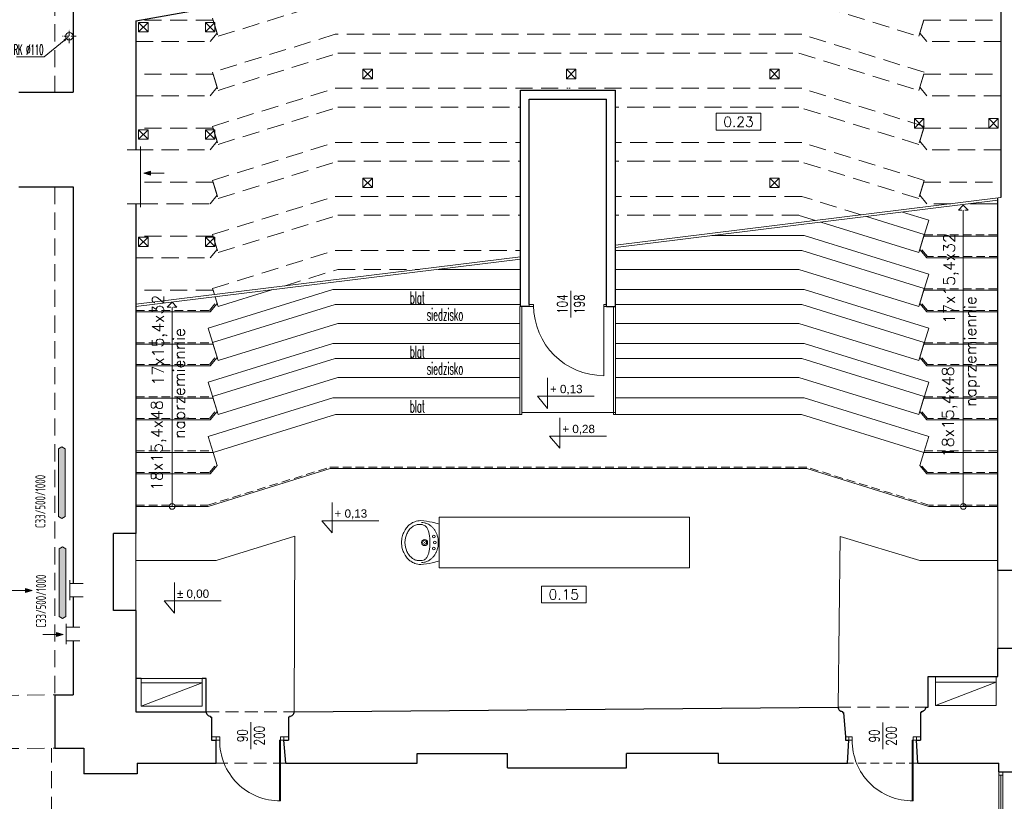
# Model space of a CAD drawing. Header units: millimetres. Extents: x 12584 to 77584, y 9983 to 29820.
# Tile 38 of 176: x 24493 to 25950, y 26777 to 27934. Entities that reach past the tile are written whole.
import ezdxf
from ezdxf import colors
from ezdxf.entities.mleader import LeaderData, LeaderLine
from ezdxf.math import Vec2, Vec3

# ---------------------------------------------------------------- set-up
doc = ezdxf.new("R2010")
doc.units = ezdxf.units.MM
doc.linetypes.add('ACAD_ISO10W100', pattern=[18, 12, -3, 0, -3])
doc.linetypes.add('HIDDEN', pattern=[9.525, 6.35, -3.175])
for name, color, linetype, lineweight in [('m_armatura', 5, 'Continuous', 5), ('m_cienka', 7, 'Continuous', 5), ('m_drewno', 7, 'Continuous', 9), ('m_grzejniki', 5, 'Continuous', 5), ('m_stolarka', 7, 'Continuous', 9), ('m_tekst', 7, 'Continuous', 13), ('m_wentylacja', 1, 'Continuous', 5), ('m_widok', 7, 'Continuous', 9), ('m_wymiary', 7, 'Continuous', 9), ('m_ściany', 7, 'Continuous', 30), ('mi_instalacje', 251, 'Continuous', 5), ('mr_opis', 7, 'Continuous', 9)]:
    doc.layers.add(name, color=color, linetype=linetype, lineweight=lineweight)
doc.styles.add('DIM', font='dim', dxfattribs={"width": 0.75})
doc.styles.add('ROMANS', font='Romans.shx', dxfattribs={"height": 0.2})
doc.styles.get("Standard").update_dxf_attribs({"font": 'arial.ttf'})
doc.styles.add('styl1', font='simplex.shx', dxfattribs={"width": 0.75})
doc.styles.add('TABELKA', font='arial.ttf')
doc.styles.add('WYM', font='simplex.shx', dxfattribs={"width": 0.5})
doc.styles.add('XFINE', font='tahoma.ttf')

# ---------------------------------------------------------------- blocks, each defined once
blk = doc.blocks.new('SKRZ7')
at = {"layer": 'm_stolarka', "color": 0}
for p, q in [((-212773.8, 101585.9), (-212863.8, 101585.9)), ((-212773.8, 101584.4), (-212863.8, 101584.4)), ((-212773.8, 101584.4), (-212773.8, 101585.9))]:
    blk.add_line(p, q, dxfattribs=at)
blk.add_arc((-212775, 101585.5), 88.9, 89.2623, 180.7377, dxfattribs=at)
blk = doc.blocks.new('erda')
at = {"layer": 'm_armatura', "color": 0, "linetype": 'Continuous', "lineweight": 9}
blk.add_line((0, 24), (0, -24), dxfattribs=at)
for points in [[(23.4, -26.1, -0.055723), (19.4, -25.7, -0.053355), (15.4, -24.3, -0.068242), (10.6, -21.3, -0.037231), (8, -18.7, -0.035892), (5.9, -15.9, -0.031111), (4.1, -12.8, -0.036961), (2.6, -9.1, -0.075561), (1.3, 0, -0.075561), (2.6, 9, -0.036961), (4.1, 12.8, -0.031111), (5.9, 15.9, -0.035892), (8, 18.7, -0.037231), (10.6, 21.3, -0.068242), (15.4, 24.3, -0.053355), (19.4, 25.6, -0.055723), (23.4, 26.1)], [(24.1, -28.5, 0.089509), (32, -27.1, 0.064128), (37.2, -24.4, 0.048386), (40.8, -21.3, 0.05549), (44.6, -16.4, 0.03039), (46.3, -13.2, 0.02334), (47.4, -10.5, 0.023932), (48.2, -7.6, 0.058495), (49.1, 0, 0.058495), (48.2, 7.6, 0.023932), (47.4, 10.4, 0.02334), (46.3, 13.2, 0.03039), (44.6, 16.3, 0.05549), (40.8, 21.3, 0.048386), (37.2, 24.3, 0.064128), (32, 27.1, 0.089509), (24.1, 28.5)]]:
    blk.add_lwpolyline(points, format="xyb", dxfattribs=at)
blk.add_lwpolyline([(12.3, 0, 0.015482), (12.3, -3.9, 0.012097), (12.7, -8, 0.034288), (13.5, -12.6, 0.041764), (14.9, -16.8, 0.079458), (17, -20.3, 0.107847), (20.4, -22.8, 0.099832), (24.1, -23.6, 0.010449), (26.5, -23.6, 0.078925), (30.8, -22.8, 0.074457), (35, -20.6, 0.072081), (39.2, -16.5, 0.053308), (42.2, -11.6, 0.106485), (44.8, 0, 0.106485), (42.2, 11.5, 0.053308), (39.2, 16.5, 0.072081), (35, 20.6, 0.074457), (30.8, 22.8, 0.078925), (26.5, 23.6, 0.010449), (24.1, 23.6, 0.099832), (20.4, 22.7, 0.107847), (17, 20.3, 0.079458), (14.9, 16.8, 0.041764), (13.5, 12.6, 0.034288), (12.7, 7.9, 0.012097), (12.3, 3.9, 0.015482)], format="xyb", close=True, dxfattribs=at)
for centre, radius in [((5.8, 0), 1.77), ((7.2, 7.9), 1.77), ((19.2, 0), 4), ((19.2, 0), 2.5), ((19.2, 0), 0.236), ((7.3, -7.9), 1.77)]:
    blk.add_circle(centre, radius, dxfattribs=at)
for points, knots in [([(24.1, 28.5), (19.1, 28), (11, 27.1), (3.1, 24.9), (0, 24)], [0, 0, 0, 0, 149.055648, 245.530262, 245.530262, 245.530262, 245.530262]), ([(24.1, -28.5), (19.2, -28), (11, -27.1), (3.1, -24.9), (0, -24)], [0, 0, 0, 0, 147.868586, 245.505724, 245.505724, 245.505724, 245.505724])]:
    blk.add_open_spline(points, degree=3, knots=knots, dxfattribs=at)
blk = doc.blocks.new('KOTA')
at = {"layer": 'mr_opis', "color": 0}
for p, q in [((0, 0), (0, 50)), ((-16.6, 20), (76.8, 20)), ((-16.6, 20), (0, 0))]:
    blk.add_line(p, q, dxfattribs=at)
at = {"layer": 'mr_opis', "color": 0, "style": 'TABELKA', "flags": 4}
blk.add_attdef('POZIOM', (1.4, 25), '', height=13.7, rotation=360, dxfattribs=at)
blk = doc.blocks.new('strz')
at = {"layer": 'm_wentylacja', "ltscale": 2}
h = blk.add_hatch(color=0, dxfattribs=at)
h.paths.add_polyline_path([(0, 9.8), (-2.9, 9.8), (0, 0)])
h.paths.add_polyline_path([(2.9, 9.8), (0, 9.8), (0, 0)])
at = {"layer": 'm_wentylacja', "color": 0, "ltscale": 2}
for p, q in [((0, 0), (0, 29.8)), ((0, 0), (-2.9, 9.8)), ((-2.9, 9.8), (2.9, 9.8)), ((0, 0), (2.9, 9.8))]:
    blk.add_line(p, q, dxfattribs=at)

msp = doc.modelspace()

# ---------------------------------------------------------------- hatches: boundary and pattern name
at = {"layer": 'm_grzejniki'}
h = msp.add_hatch(color=256, dxfattribs=at)
h.dxf.hatch_style = 1
h.paths.add_polyline_path([(24555.7, 27301.5), (24550.7, 27298.5), (24550.7, 27198.5), (24555.7, 27195.5), (24560.7, 27198.5), (24560.7, 27298.5)])
h = msp.add_hatch(color=256, dxfattribs=at)
h.dxf.hatch_style = 1
h.paths.add_polyline_path([(24556.7, 27153.7), (24551.7, 27150.7), (24551.7, 27050.7), (24556.7, 27047.7), (24561.7, 27050.7), (24561.7, 27150.7)])

# ---------------------------------------------------------------- linework, layer by layer
at = {"layer": 'm_armatura', "color": 6, "linetype": 'ACAD_ISO10W100', "ltscale": 0.6}
for p, q in [((24566.7, 27899.4), (24566.7, 27919.6)), ((24576.8, 27909.5), (24556.7, 27909.5))]:
    msp.add_line(p, q, dxfattribs=at)
at = {"layer": 'm_armatura', "color": 6, "ltscale": 2}
msp.add_circle((24566.7, 27909.5), 5.5, dxfattribs=at)
at = {"layer": 'm_cienka', "linetype": 'HIDDEN', "ltscale": 4}
for p, q in [((24545.2, 28041.5), (24545.2, 27826.5)), ((24545.2, 27686.5), (24545.2, 26934.5)), ((24390.2, 26932.5), (24545.2, 26934.5)), ((24390.2, 26854.5), (24545.2, 26855.5)), ((24540.2, 26529.5), (24540.2, 26855.5))]:
    msp.add_line(p, q, dxfattribs=at)
at = {"layer": 'm_cienka', "ltscale": 2}
for p, q in [((24683.2, 27916.1), (24669.2, 27930.1)), ((24683.2, 27930.1), (24669.2, 27916.1)), ((24782.2, 27916.1), (24768.2, 27930.1)), ((24782.2, 27930.1), (24768.2, 27916.1)), ((25001.2, 27846.6), (25015.2, 27860.6)), ((25001.2, 27860.6), (25015.2, 27846.6)), ((25302.2, 27846.6), (25316.2, 27860.6)), ((25302.2, 27860.6), (25316.2, 27846.6)), ((25603.2, 27846.6), (25617.2, 27860.6)), ((25603.2, 27860.6), (25617.2, 27846.6)), ((25817.2, 27773.5), (25831.2, 27787.5)), ((25817.2, 27787.5), (25831.2, 27773.5)), ((25927.2, 27773.5), (25941.2, 27787.5)), ((25927.2, 27787.5), (25941.2, 27773.5)), ((24683.2, 27757.1), (24669.2, 27771.1)), ((24683.2, 27771.1), (24669.2, 27757.1)), ((24782.2, 27757.1), (24768.2, 27771.1)), ((24782.2, 27771.1), (24768.2, 27757.1)), ((25001.2, 27685.6), (25015.2, 27699.6)), ((25001.2, 27699.6), (25015.2, 27685.6)), ((25603.2, 27685.6), (25617.2, 27699.6)), ((25603.2, 27699.6), (25617.2, 27685.6)), ((25374.7, 27600.2), (25945.2, 27670.7)), ((25374.7, 27596.8), (25940.7, 27666.7)), ((25889.6, 27213.5), (25889.6, 27652.2)), ((25838.5, 27637.2), (25823.6, 27589.4)), ((24683.2, 27598.1), (24669.2, 27612.1)), ((24683.2, 27612.1), (24669.2, 27598.1)), ((24782.2, 27598.1), (24768.2, 27612.1)), ((24782.2, 27612.1), (24768.2, 27598.1)), ((24665.2, 27512.7), (25234.2, 27582.9)), ((24665.2, 27509.2), (25234.2, 27579.5)), ((25838.5, 27557.2), (25823.6, 27509.4)), ((25308.8, 27532.6), (25308.8, 27493.1)), ((24718.7, 27213.5), (24718.7, 27508.6)), ((25233.2, 27509.5), (25233.2, 27349.4)), ((25371.7, 27349.4), (25371.7, 27509.5)), ((25374.7, 27509.5), (25374.7, 27349.4)), ((24772, 27477.2), (24786.9, 27429.4)), ((25838.5, 27477.2), (25823.6, 27429.4)), ((24772, 27397.2), (24786.9, 27349.4)), ((25838.5, 27397.2), (25823.6, 27349.4)), ((25236.2, 27352.4), (25374.7, 27352.4)), ((25650.1, 27349.4), (25371.7, 27349.4)), ((25831, 27293.3), (25650.1, 27349.4)), ((25838.5, 27317.2), (25831, 27293.3)), ((25838.4, 27213.5), (25657.9, 27269.5)), ((25940.7, 27213.5), (25838.4, 27213.5)), ((24665.2, 27173.5), (24665.2, 27059.5)), ((24784.2, 27133.5), (24900.2, 27169.5)), ((24899.2, 26909.5), (24900.2, 27169.5)), ((25704.3, 26916.5), (25707.2, 27168.8)), ((25825.2, 27133.5), (25707.2, 27168.8)), ((24665.2, 27133.5), (24784.2, 27133.5)), ((25940.7, 27133.5), (25825.2, 27133.5)), ((25940.7, 27118.5), (25940.7, 27003.5)), ((24835.4, 26893.9), (24835.4, 26854.3)), ((25770.5, 26893.5), (25770.5, 26854))]:
    msp.add_line(p, q, dxfattribs=at)
at = {"layer": 'm_cienka'}
for p, q in [((25523.9, 27795.4), (25523.9, 27770.4)), ((25589.9, 27795.4), (25523.9, 27795.4)), ((25589.9, 27770.4), (25589.9, 27795.4)), ((25523.9, 27770.4), (25589.9, 27770.4)), ((25265.4, 27095.6), (25265.4, 27070.6)), ((25331.4, 27095.6), (25265.4, 27095.6)), ((25331.4, 27070.6), (25331.4, 27095.6)), ((25265.4, 27070.6), (25331.4, 27070.6))]:
    msp.add_line(p, q, dxfattribs=at)
at = {"layer": 'm_cienka', "linetype": 'HIDDEN', "ltscale": 2}
for p, q in [((25831.7, 27615.5), (25940.7, 27615.5)), ((25831.7, 27535.5), (25940.7, 27535.5)), ((24665.2, 27455.5), (24778.8, 27455.5)), ((25831.7, 27455.5), (25940.7, 27455.5)), ((24665.2, 27375.5), (24778.8, 27375.5)), ((25831.7, 27375.5), (25940.7, 27375.5)), ((24665.2, 27295.5), (24778.8, 27295.5)), ((25831.7, 27295.5), (25940.7, 27295.5)), ((25822.2, 26833.5), (25718.2, 26833.5))]:
    msp.add_line(p, q, dxfattribs=at)
at = {"layer": 'm_cienka', "linetype": 'HIDDEN', "ltscale": 4}
for points in [[(24778.6, 27936.1), (24786.9, 27909.4), (24964.2, 27964.4), (25646.3, 27964.4), (25823.6, 27909.4), (25831.9, 27936.1)], [(24665.2, 27901.5), (24775, 27901.5), (24785.4, 27914), (24779.4, 27933.5), (24673, 27933.5)], [(25945.2, 27901.5), (25835.5, 27901.5), (25825.1, 27914), (25831.1, 27933.5), (25945.2, 27933.5)], [(25831.9, 27856.1), (25831.9, 27856.1), (25650.5, 27912.4), (24960, 27912.4), (24778.6, 27856.1), (24778.6, 27856.1)], [(24778.6, 27856.1), (24786.9, 27829.4), (24964.2, 27884.4), (25646.3, 27884.4), (25823.6, 27829.4), (25831.9, 27856.1)], [(24665.2, 27821.5), (24775, 27821.5), (24785.4, 27834), (24779.4, 27853.5), (24665.2, 27853.5)], [(25945.2, 27821.5), (25835.5, 27821.5), (25825.1, 27834), (25831.1, 27853.5), (25945.2, 27853.5)], [(24778.6, 27776.1), (24778.6, 27776.1), (24960, 27832.4), (25304.5, 27832.4)], [(25831.9, 27776.1), (25831.9, 27776.1), (25650.5, 27832.4), (25306, 27832.4)], [(24778.6, 27776.1), (24786.9, 27749.4), (24964.2, 27804.4), (25234.2, 27804.4)], [(25831.9, 27776.1), (25823.6, 27749.4), (25646.3, 27804.4), (25374.7, 27804.4)], [(24665.2, 27741.5), (24775, 27741.5), (24785.4, 27754), (24779.4, 27773.5), (24665.2, 27773.5)], [(25945.2, 27741.5), (25835.5, 27741.5), (25825.1, 27754), (25831.1, 27773.5), (25945.2, 27773.5)], [(24778.6, 27696.1), (24778.6, 27696.1), (24960, 27752.4), (25234.2, 27752.4)], [(25831.9, 27696.1), (25831.9, 27696.1), (25650.5, 27752.4), (25374.7, 27752.4)], [(24778.6, 27696.1), (24786.9, 27669.4), (24964.2, 27724.4), (25234.2, 27724.4)], [(25831.9, 27696.1), (25823.6, 27669.4), (25646.3, 27724.4), (25374.7, 27724.4)], [(24672.2, 27661.5), (24775, 27661.5), (24785.4, 27674), (24779.4, 27693.5), (24672.2, 27693.5)], [(25871.2, 27661.5), (25835.5, 27661.5), (25825.1, 27674), (25831.1, 27693.5), (25945.2, 27693.5)], [(24778.6, 27616.1), (24778.6, 27616.1), (24960, 27672.4), (25234.2, 27672.4)], [(25738.5, 27645.1), (25650.5, 27672.4), (25374.7, 27672.4)], [(24778.6, 27616.1), (24786.9, 27589.4), (24964.2, 27644.4), (25234.2, 27644.4)], [(25670.9, 27636.8), (25646.3, 27644.4), (25374.7, 27644.4)], [(24665.2, 27581.5), (24775, 27581.5), (24785.4, 27594), (24779.4, 27613.5), (24665.2, 27613.5)], [(24778.6, 27536.1), (24778.6, 27536.1), (24960, 27592.4), (25234.2, 27592.4)], [(24884.6, 27539.7), (24964.2, 27564.4), (25084.7, 27564.4)], [(24781.4, 27527), (24779.4, 27533.5), (24665.2, 27533.5)], [(24778.6, 27536.1), (24781.4, 27527)]]:
    msp.add_lwpolyline(points, dxfattribs=at)
at = {"layer": 'm_cienka'}
for points in [[(25887.6, 27652.2), (25882.4, 27652.2), (25889.6, 27659.4), (25896.8, 27652.2), (25891.6, 27652.2)], [(24716.7, 27508.6), (24711.5, 27508.6), (24718.7, 27515.8), (24725.9, 27508.6), (24720.7, 27508.6)]]:
    msp.add_lwpolyline(points, dxfattribs=at)
at = {"layer": 'm_cienka', "ltscale": 2}
for points in [[(25940.7, 27661.5), (25899, 27661.5)], [(25831.9, 27616.1), (25831.9, 27616.1), (25746.4, 27642.7)], [(25838.5, 27637.2), (25799.6, 27649.3)], [(25831.9, 27616.1), (25823.6, 27589.4), (25678.8, 27634.3)], [(25838.5, 27557.2), (25653.9, 27614.4), (25517.6, 27614.4)], [(25940.7, 27581.5), (25835.5, 27581.5), (25825.1, 27594), (25831.1, 27613.5), (25940.7, 27613.5)], [(25831.9, 27536.1), (25831.9, 27536.1), (25650.5, 27592.4), (25374.7, 27592.4)], [(25112.5, 27564.4), (25234.2, 27564.4)], [(25831.9, 27536.1), (25823.6, 27509.4), (25646.3, 27564.4), (25374.7, 27564.4)], [(24665.2, 27501.5), (24775, 27501.5), (24785.4, 27514), (24782.4, 27523.7)], [(24772, 27477.2), (24956.6, 27534.4), (25234.2, 27534.4)], [(24782.4, 27523.7), (24786.9, 27509.4), (24866.3, 27534)], [(25838.5, 27477.2), (25653.9, 27534.4), (25374.7, 27534.4)], [(25940.7, 27501.5), (25835.5, 27501.5), (25825.1, 27514), (25831.1, 27533.5), (25940.7, 27533.5)], [(24772, 27317.2), (24779.5, 27293.3), (24960.4, 27349.4), (25236.2, 27349.4), (25236.2, 27509.5)], [(24778.6, 27456.1), (24778.6, 27456.1), (24960, 27512.4), (25234.2, 27512.4)], [(25831.9, 27456.1), (25831.9, 27456.1), (25650.5, 27512.4), (25374.7, 27512.4)], [(24778.6, 27456.1), (24786.9, 27429.4), (24964.2, 27484.4), (25233.2, 27484.4)], [(25831.9, 27456.1), (25823.6, 27429.4), (25646.3, 27484.4), (25374.7, 27484.4)], [(24665.2, 27421.5), (24775, 27421.5), (24785.4, 27434), (24779.4, 27453.5), (24665.2, 27453.5)], [(24772, 27397.2), (24956.6, 27454.4), (25233.2, 27454.4)], [(25838.5, 27397.2), (25653.9, 27454.4), (25374.7, 27454.4)], [(25940.7, 27421.5), (25835.5, 27421.5), (25825.1, 27434), (25831.1, 27453.5), (25940.7, 27453.5)], [(24778.6, 27376.1), (24778.6, 27376.1), (24960, 27432.4), (25233.2, 27432.4)], [(25831.9, 27376.1), (25831.9, 27376.1), (25650.5, 27432.4), (25374.7, 27432.4)], [(24778.6, 27376.1), (24786.9, 27349.4), (24964.2, 27404.4), (25233.2, 27404.4)], [(25831.9, 27376.1), (25823.6, 27349.4), (25646.3, 27404.4), (25374.7, 27404.4)], [(24665.2, 27341.5), (24775, 27341.5), (24785.4, 27354), (24779.4, 27373.5), (24665.2, 27373.5)], [(24772, 27317.2), (24956.6, 27374.4), (25233.2, 27374.4)], [(25838.5, 27317.2), (25653.9, 27374.4), (25374.7, 27374.4)], [(25940.7, 27341.5), (25835.5, 27341.5), (25825.1, 27354), (25831.1, 27373.5), (25940.7, 27373.5)], [(24665.2, 27261.5), (24775, 27261.5), (24785.4, 27274), (24779.4, 27293.5), (24665.2, 27293.5)], [(25940.7, 27261.5), (25835.5, 27261.5), (25825.1, 27274), (25831.1, 27293.5), (25940.7, 27293.5)], [(24665.2, 27213.5), (24772.1, 27213.5), (24952.6, 27269.5), (25305.2, 27269.5)], [(25940.7, 27213.5), (25838.4, 27213.5), (25657.9, 27269.5), (25305.2, 27269.5)]]:
    msp.add_lwpolyline(points, dxfattribs=at)
at = {"layer": 'm_cienka', "linetype": 'HIDDEN', "ltscale": 2}
for points in [[(25940.7, 27583.5), (25836.5, 27583.5), (25825.8, 27596.3)], [(24665.2, 27503.5), (24774, 27503.5), (24784.7, 27516.3)], [(25940.7, 27503.5), (25836.5, 27503.5), (25825.8, 27516.3)], [(24665.2, 27423.5), (24774, 27423.5), (24784.7, 27436.3)], [(25940.7, 27423.5), (25836.5, 27423.5), (25825.8, 27436.3)], [(24665.2, 27343.5), (24774, 27343.5), (24784.7, 27356.3)], [(25940.7, 27343.5), (25836.5, 27343.5), (25825.8, 27356.3)], [(24665.2, 27263.5), (24774, 27263.5), (24784.7, 27276.3)], [(25940.7, 27263.5), (25836.5, 27263.5), (25825.8, 27276.3)], [(24665.2, 27215.5), (24771.8, 27215.5), (24952.3, 27271.5), (25305.2, 27271.5)], [(25940.7, 27215.5), (25838.7, 27215.5), (25658.2, 27271.5), (25305.2, 27271.5)]]:
    msp.add_lwpolyline(points, dxfattribs=at)
at = {"layer": 'm_cienka', "ltscale": 2}
msp.add_lwpolyline([(25114.2, 27122.5), (25484.2, 27122.5), (25484.2, 27197.5), (25114.2, 27197.5)], close=True, dxfattribs=at)
for centre in [(24718.7, 27213.5), (25889.6, 27213.5)]:
    msp.add_circle(centre, 4.25, dxfattribs=at)
at = {"layer": 'm_drewno', "ltscale": 2}
for points in [[(24683.2, 27930.1), (24683.2, 27916.1), (24669.2, 27916.1), (24669.2, 27930.1)], [(24782.2, 27930.1), (24782.2, 27916.1), (24768.2, 27916.1), (24768.2, 27930.1)], [(25001.2, 27860.6), (25001.2, 27846.6), (25015.2, 27846.6), (25015.2, 27860.6)], [(25302.2, 27860.6), (25302.2, 27846.6), (25316.2, 27846.6), (25316.2, 27860.6)], [(25603.2, 27860.6), (25603.2, 27846.6), (25617.2, 27846.6), (25617.2, 27860.6)], [(25817.2, 27787.5), (25817.2, 27773.5), (25831.2, 27773.5), (25831.2, 27787.5)], [(25927.2, 27787.5), (25927.2, 27773.5), (25941.2, 27773.5), (25941.2, 27787.5)], [(24683.2, 27771.1), (24683.2, 27757.1), (24669.2, 27757.1), (24669.2, 27771.1)], [(24782.2, 27771.1), (24782.2, 27757.1), (24768.2, 27757.1), (24768.2, 27771.1)], [(25001.2, 27699.6), (25001.2, 27685.6), (25015.2, 27685.6), (25015.2, 27699.6)], [(25603.2, 27699.6), (25603.2, 27685.6), (25617.2, 27685.6), (25617.2, 27699.6)], [(24683.2, 27612.1), (24683.2, 27598.1), (24669.2, 27598.1), (24669.2, 27612.1)], [(24782.2, 27612.1), (24782.2, 27598.1), (24768.2, 27598.1), (24768.2, 27612.1)]]:
    msp.add_lwpolyline(points, close=True, dxfattribs=at)
at = {"layer": 'm_grzejniki'}
for p, q in [((24555.7, 27301.5), (24550.7, 27298.5)), ((24550.7, 27198.5), (24550.7, 27298.5)), ((24555.7, 27301.5), (24560.7, 27298.5)), ((24560.7, 27198.5), (24560.7, 27298.5)), ((24555.7, 27195.5), (24550.7, 27198.5)), ((24555.7, 27195.5), (24560.7, 27198.5)), ((24556.7, 27153.7), (24551.7, 27150.7)), ((24551.7, 27050.7), (24551.7, 27150.7)), ((24556.7, 27153.7), (24561.7, 27150.7)), ((24561.7, 27050.7), (24561.7, 27150.7)), ((24556.7, 27047.7), (24551.7, 27050.7)), ((24556.7, 27047.7), (24561.7, 27050.7))]:
    msp.add_line(p, q, dxfattribs=at)
at = {"layer": 'm_stolarka', "ltscale": 2}
for p, q in [((25247.2, 27512.5), (25253.7, 27512.5)), ((25247.2, 27509.5), (25253.7, 27509.5)), ((25357.7, 27512.5), (25361.7, 27512.5)), ((25357.7, 27509.5), (25361.7, 27509.5)), ((24777.2, 26872.5), (24789.2, 26872.5)), ((24784.2, 26867.5), (24784.2, 26872.5)), ((24784.2, 26867.5), (24789.2, 26867.5)), ((24789.2, 26867.5), (24789.2, 26872.5)), ((24879.2, 26872.5), (24891.2, 26872.5)), ((24879.2, 26867.5), (24879.2, 26872.5)), ((24879.2, 26867.5), (24884.2, 26867.5)), ((24884.2, 26867.5), (24884.2, 26872.5)), ((25715.2, 26872.5), (25725.2, 26872.5)), ((25720.2, 26867.5), (25720.2, 26872.5)), ((25720.2, 26867.5), (25725.2, 26867.5)), ((25725.2, 26867.5), (25725.2, 26872.5)), ((25815.2, 26872.5), (25826.2, 26872.5)), ((25815.2, 26867.5), (25815.2, 26872.5)), ((25815.2, 26867.5), (25820.2, 26867.5)), ((25820.2, 26867.5), (25820.2, 26872.5)), ((25942.2, 26820.5), (25942.2, 26738.5)), ((25942.2, 26815.5), (25948.2, 26815.5)), ((25945.2, 26815.5), (25945.2, 26743.5)), ((25948.2, 26820.5), (25948.2, 26738.5))]:
    msp.add_line(p, q, dxfattribs=at)
at = {"layer": 'm_stolarka', "ltscale": 3}
for p, q in [((25247.2, 27512.5), (25247.2, 27509.5)), ((25253.7, 27512.5), (25253.7, 27509.5)), ((25357.7, 27512.5), (25357.7, 27509.5)), ((25357.7, 27511), (25357.7, 27407))]:
    msp.add_line(p, q, dxfattribs=at)
msp.add_arc((25357.7, 27511), 104, 180, 270, dxfattribs=at)
at = {"layer": 'm_wentylacja', "ltscale": 3}
for p, q in [((24652.2, 27741.5), (24672.2, 27741.5)), ((24672.2, 27746.5), (24672.2, 27656.5)), ((24652.2, 27661.5), (24672.2, 27661.5)), ((24567.2, 27074.5), (24567.2, 27104.5)), ((24587.2, 27099.5), (24567.2, 27099.5)), ((24587.2, 27079.5), (24567.2, 27079.5)), ((24562.2, 27009.5), (24562.2, 27039.5)), ((24582.2, 27034.5), (24562.2, 27034.5)), ((24582.2, 27014.5), (24562.2, 27014.5))]:
    msp.add_line(p, q, dxfattribs=at)
at = {"layer": 'm_wentylacja', "ltscale": 2}
for p, q in [((24673.2, 26952.5), (24673.2, 26958.5)), ((24673.2, 26958.5), (24763.2, 26958.5)), ((24763.2, 26952.5), (24763.2, 26958.5)), ((25848.2, 26953.5), (25848.2, 26961.5)), ((25848.2, 26961.5), (25938.2, 26961.5)), ((25938.2, 26953.5), (25938.2, 26961.5)), ((24763.2, 26952.5), (24673.2, 26917.5)), ((25938.2, 26953.5), (25848.2, 26918.5))]:
    msp.add_line(p, q, dxfattribs=at)
for points in [[(24763.2, 26952.5), (24763.2, 26917.5), (24673.2, 26917.5), (24673.2, 26952.5)], [(25938.2, 26953.5), (25938.2, 26918.5), (25848.2, 26918.5), (25848.2, 26953.5)]]:
    msp.add_lwpolyline(points, close=True, dxfattribs=at)
at = {"layer": 'm_widok', "linetype": 'HIDDEN', "ltscale": 3}
for p, q in [((25704.2, 26916.5), (25834.2, 26916.5)), ((24769.2, 26909.5), (24899.2, 26909.5)), ((24887.2, 26833.5), (24784.2, 26833.5))]:
    msp.add_line(p, q, dxfattribs=at)
at = {"layer": 'm_ściany', "ltscale": 2}
for p, q in [((24665.2, 27932.1), (24946.2, 27982.5)), ((24572.2, 27957.5), (24572.2, 27826.5)), ((24665.2, 27932.1), (24665.2, 27741.5)), ((24492.2, 27826.5), (24572.2, 27826.5)), ((24492.2, 27686.5), (24572.2, 27686.5)), ((24572.2, 27686.5), (24572.2, 27099.5)), ((24665.2, 27661.5), (24665.2, 27173.5)), ((24632.2, 27059.5), (24632.2, 27173.5)), ((24665.2, 27173.5), (24632.2, 27173.5)), ((24572.2, 27079.5), (24572.2, 27034.5)), ((24665.2, 27059.5), (24632.2, 27059.5)), ((24665.2, 27059.5), (24665.2, 26909.5)), ((24572.2, 27014.5), (24572.2, 26934.5)), ((24673.2, 26958.5), (24665.2, 26958.5)), ((24769.2, 26958.5), (24763.2, 26958.5)), ((24769.2, 26909.5), (24769.2, 26958.5)), ((24545.2, 26934.5), (24572.2, 26934.5)), ((24545.2, 26934.5), (24545.2, 26855.5)), ((24899.2, 26909.5), (25704.3, 26916.5)), ((24665.2, 26909.5), (24769.2, 26909.5)), ((24775.7, 26903), (24775.7, 26901.5)), ((24775.7, 26901.5), (24777.2, 26901.5)), ((24777.2, 26901.5), (24777.2, 26867.5)), ((24892.7, 26901.5), (24891.2, 26901.5)), ((24891.2, 26901.5), (24891.2, 26867.5)), ((24892.8, 26903), (24892.7, 26901.5)), ((25710.7, 26910), (25710.7, 26908.5)), ((25710.7, 26908.5), (25712.2, 26908.5)), ((25712.2, 26908.5), (25715.2, 26872.5)), ((25827.7, 26908.5), (25826.2, 26908.5)), ((25826.2, 26908.5), (25826.2, 26867.5)), ((25827.8, 26910), (25827.7, 26908.5)), ((24777.2, 26867.5), (24784.2, 26867.5)), ((24784.2, 26833.5), (24784.2, 26867.5)), ((24887.2, 26833.5), (24884.2, 26867.5)), ((24884.2, 26867.5), (24891.2, 26867.5)), ((25715.2, 26867.5), (25720.2, 26867.5)), ((25718.2, 26833.5), (25720.2, 26867.5)), ((25822.2, 26833.5), (25820.2, 26867.5)), ((25820.2, 26867.5), (25826.2, 26867.5)), ((24545.2, 26855.5), (24588.2, 26855.5)), ((24588.2, 26855.5), (24588.2, 26817.5)), ((25081.2, 26833.5), (25081.2, 26847.5)), ((25081.2, 26847.5), (25215.2, 26847.5)), ((25215.2, 26826.5), (25215.2, 26847.5)), ((25391.2, 26826.5), (25391.2, 26847.5)), ((25527.2, 26847.5), (25391.2, 26847.5)), ((25527.2, 26833.5), (25527.2, 26847.5)), ((24667.2, 26833.5), (24667.2, 26817.5)), ((24667.2, 26833.5), (24784.2, 26833.5)), ((24887.2, 26833.5), (25081.2, 26833.5)), ((25215.2, 26826.5), (25391.2, 26826.5)), ((25527.2, 26833.5), (25718.2, 26833.5)), ((25822.2, 26833.5), (25942.2, 26833.5)), ((25942.2, 26820.5), (25942.2, 26833.5)), ((24667.2, 26817.5), (24588.2, 26817.5)), ((25942.2, 26820.5), (26026.2, 26820.5))]:
    msp.add_line(p, q, dxfattribs=at)
at = {"layer": 'm_ściany', "ltscale": 3}
for p, q in [((25945.2, 27948.5), (25945.2, 27670.7)), ((25234.2, 27509.5), (25234.2, 27829.5)), ((25234.2, 27829.5), (25374.7, 27829.5)), ((25374.7, 27509.5), (25374.7, 27829.5)), ((25247.2, 27512.5), (25247.2, 27816.5)), ((25247.2, 27816.5), (25361.7, 27816.5)), ((25361.7, 27509.5), (25361.7, 27816.5)), ((25940.7, 27118.5), (25940.7, 27670.1)), ((25247.2, 27509.5), (25234.2, 27509.5)), ((25361.7, 27509.5), (25374.7, 27509.5)), ((25973.7, 27118.5), (25940.7, 27118.5)), ((25940.7, 26961.5), (25940.7, 27003.5)), ((25940.7, 27003.5), (25973.7, 27003.5)), ((25837.5, 26916.5), (25837.5, 26961.5)), ((25837.5, 26961.5), (25940.7, 26961.5)), ((25834.2, 26916.5), (25837.5, 26916.5)), ((25715.2, 26872.5), (25715.2, 26867.5))]:
    msp.add_line(p, q, dxfattribs=at)
at = {"layer": 'm_ściany', "ltscale": 2}
for centre, start, end in [((25710.7, 26916.5), 179.9559, 270.0441), ((25827.8, 26916.5), 269.9559, 0.0441), ((24775.7, 26909.5), 179.9559, 270.0441), ((24892.8, 26909.5), 269.9559, 0.0441)]:
    msp.add_arc(centre, 6.49, start, end, dxfattribs=at)

# ---------------------------------------------------------------- block references
at = {"layer": 'm_stolarka', "rotation": 90}
for p in [(126463.6, 239641.4), (127399.6, 239641.4)]:
    msp.add_blockref('SKRZ7', p, dxfattribs=at)
at = {"layer": 'm_wentylacja'}
for p, rotation in [((24677, 27706.7), 270), ((24511.8, 27088.8), 90), ((24557.4, 27023.8), 90)]:
    msp.add_blockref('strz', p, dxfattribs=dict(at, rotation=rotation))
at = {"layer": 'm_wymiary'}
ref = msp.add_blockref('KOTA', (25274.2, 27358.6), dxfattribs=dict(at, xscale=0.8999999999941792, yscale=0.8999999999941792, zscale=0.6))
ref.add_attrib('POZIOM', '+ 0,13', (25277.9, 27381.1), dxfattribs={"layer": '0', "height": 12.3, "style": 'TABELKA', "flags": 4})
ref = msp.add_blockref('KOTA', (25292.4, 27299.5), dxfattribs=dict(at, xscale=0.8999999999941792, yscale=0.8999999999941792, zscale=0.6))
ref.add_attrib('POZIOM', '+ 0,28', (25296.2, 27322), dxfattribs={"layer": '0', "height": 12.3, "style": 'TABELKA', "flags": 4})
ref = msp.add_blockref('KOTA', (24955.5, 27174.3), dxfattribs=dict(at, xscale=0.8999999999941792, yscale=0.8999999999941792, zscale=0.6))
ref.add_attrib('POZIOM', '+ 0,13', (24959.2, 27196.8), dxfattribs={"layer": '0', "height": 12.3, "style": 'TABELKA', "flags": 4})
ref = msp.add_blockref('KOTA', (24722.1, 27055.6), dxfattribs=dict(at, xscale=0.8999999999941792, yscale=0.8999999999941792, zscale=0.6))
ref.add_attrib('POZIOM', '%%p 0,00', (24725.9, 27078.1), dxfattribs={"layer": '0', "height": 12.3, "style": 'TABELKA', "flags": 4})
at = {"layer": 'mi_instalacje', "color": 5, "xscale": -1.13749999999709, "yscale": 1.137500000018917, "zscale": 1.1375}
msp.add_blockref('erda', (25114.2, 27160), dxfattribs=at)

# ---------------------------------------------------------------- texts
at = {"layer": 'm_tekst', "char_height": 15, "attachment_point": 5, "style": 'ROMANS'}
for s, width, heights, insert in [('0.23', 77.222, [10.5], (25556.9, 27782.9)), ('0.15', 50, [15], (25298.4, 27083.1))]:
    msp.add_mtext_dynamic_manual_height_columns(s, width=width, gutter_width=1, heights=heights, dxfattribs=dict(at, insert=insert))
at = {"layer": 'm_tekst', "char_height": 17, "attachment_point": 8, "rotation": 90, "style": 'XFINE'}
for s, insert in [('{\\Fsimplex|c238;17x15,4x32}', (25882.4, 27550.9)), ('{\\Fsimplex|c238;naprzemiennie}', (25914.2, 27442.7)), ('{\\Fsimplex|c238;17x15,4x32}', (24711.5, 27459.6)), ('{\\Fsimplex|c238;naprzemiennie}', (24743.3, 27395.4))]:
    msp.add_mtext(s, dxfattribs=dict(at, insert=insert))
at = {"layer": 'm_tekst', "char_height": 18, "attachment_point": 1}
for s, insert in [('{\\Fsimplex|c238;\\W0.5;blat}', (25070.6, 27531.4)), ('{\\Fsimplex|c238;\\W0.5;siedzisko}', (25095.6, 27506.5)), ('{\\Fsimplex|c238;\\W0.5;blat}', (25070.6, 27451.4)), ('{\\Fsimplex|c238;\\W0.5;siedzisko}', (25095.6, 27426.5)), ('{\\Fsimplex|c238;\\W0.5;blat}', (25070.6, 27370.6))]:
    msp.add_mtext(s, dxfattribs=dict(at, insert=insert))
at = {"layer": 'm_tekst', "ltscale": 3, "char_height": 15, "attachment_point": 5, "rotation": 90, "style": 'styl1'}
for s, insert in [('104\\P198', (25308.8, 27512.9)), ('90\\P200', (24835.4, 26874.1)), ('90\\P200', (25770.5, 26873.7))]:
    msp.add_mtext_dynamic_manual_height_columns(s, width=53.057, gutter_width=350, heights=[40], dxfattribs=dict(at, insert=insert))
at = {"layer": 'm_tekst', "char_height": 17, "width": 163.816, "attachment_point": 8, "rotation": 90, "style": 'XFINE'}
for insert in [(25880.7, 27353.6), (24709.9, 27303.6)]:
    msp.add_mtext('{\\Fsimplex|c238;18x15,4x48}', dxfattribs=dict(at, insert=insert))
at = {"layer": 'm_tekst', "char_height": 15, "attachment_point": 1, "rotation": 90, "style": 'DIM'}
for insert in [(24516.3, 27181.4), (24517.3, 27033.7)]:
    msp.add_mtext_dynamic_manual_height_columns('C33/500/1000', width=324.979, gutter_width=75, heights=[0], dxfattribs=dict(at, insert=insert))

# ---------------------------------------------------------------- leaders
at = {"layer": 'm_armatura', "color": 6, "ltscale": 0.6}
ml = msp.add_multileader_mtext('Standard', dxfattribs=at)
ml.set_content('RK %%C110', color=7, style='WYM')
ml.set_leader_properties(color=256, linetype='ByLayer', lineweight=-1)
ml.build(insert=Vec2(0, 0))
ml.multileader.update_dxf_attribs({"text_left_attachment_type": 5, "text_right_attachment_type": 5, "dogleg_length": 0.36, "arrow_head_size": 10})
ctx = ml.context
ctx.base_point, ctx.char_height, ctx.arrow_head_size, ctx.landing_gap_size, ctx.plane_origin = Vec3(24484, 27879.2), 15, 10, 0.09, Vec3(24566.7, 27909.5)
ctx.left_attachment, ctx.right_attachment = 5, 5
notes = []
notes.append((ctx, [(0, (1, 1, 0), (24529.5, 27879.2), (-1, 0), 0.36, [(0, [(24566.7, 27909.5)], 0, [])])]))
ctx.mtext.insert, ctx.mtext.flow_direction = Vec3(24484.1, 27897.2), 5
for ctx, leaders in notes:
    for number, flags, end, landing, length, lines in leaders:
        leader = LeaderData()
        leader.index, (leader.has_last_leader_line, leader.has_dogleg_vector, leader.attachment_direction) = number, flags
        leader.last_leader_point, leader.dogleg_vector, leader.dogleg_length = Vec3(end), Vec3(landing), length
        for number, points, colour, breaks in lines:
            line = LeaderLine()
            line.index, line.vertices, line.color, line.breaks = number, Vec3.list(points), colors.encode_raw_color(colour), breaks
            leader.lines.append(line)
        ctx.leaders.append(leader)

doc.saveas('drawing.dxf')
